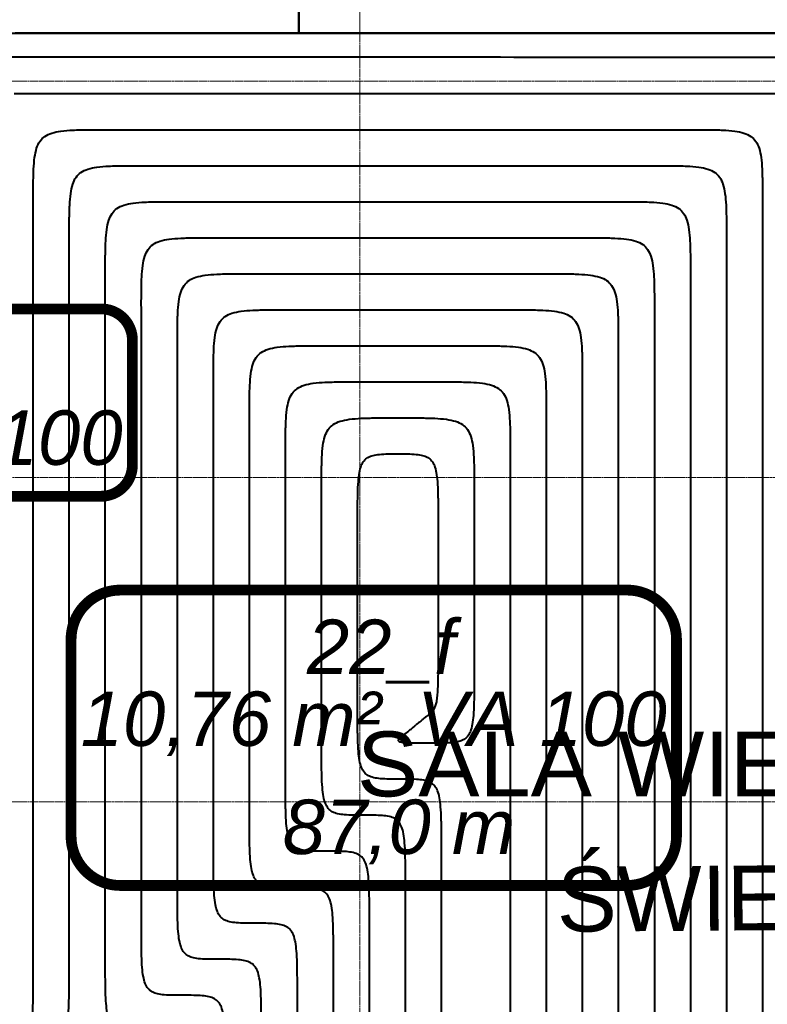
# Model space of a CAD drawing. Header units: millimetres. Extents: x 49908 to 79848, y -11883 to -3092.
# Tile 149 of 222: x 69396 to 69604, y -5083 to -4810. Entities that reach past the tile are written whole.
import ezdxf
from ezdxf.enums import TextEntityAlignment as Align
from ezdxf.lldxf.tags import DXFTag

# ---------------------------------------------------------------- set-up
doc = ezdxf.new("R2010")
doc.units = ezdxf.units.MM
doc.linetypes.add('DASHDOT', pattern=[1, 0.5, -0.25, 0, -0.25])
doc.layers.add('A_OSIE', color=9, linetype='DASHDOT', lineweight=9)
doc.layers.add('\x9dciany', color=9, linetype='Continuous', lineweight=9)
for name, color, linetype, true_color in [('IS_Ogrzewanie_płaszczyznowe', 7, 'SOLID', 0xac00e6), ('IS_Ogrzewanie_płaszczyznowe_-_opis', 7, 'SOLID', 0xf000f0), ('IS_Przyłącza_o.p._Powrót', 7, 'DASH', 0x438955), ('IS_Przyłącza_o.p._Zasilanie', 7, 'SOLID', 0xff9124)]:
    doc.layers.add(name, color=color, linetype=linetype, true_color=true_color)
doc.layers.add('IS_Rys.pętli_o.p._Powrót', color=7, linetype='DASH', lineweight=13, true_color=0x4c9a5f)
doc.layers.add('IS_Rys.pętli_o.p._Zasilanie', color=7, linetype='SOLID', lineweight=13, true_color=0xff8c1a)
doc.styles.add('Arial CE', font='arial.ttf')
tags = doc.linetypes.add('DASH', pattern=[15, 10, -5]).pattern_tags.tags
tags[6:7] = [DXFTag(74, 4), DXFTag(75, 0), DXFTag(340, '0'), DXFTag(46, 0.0), DXFTag(50, 0.0), DXFTag(44, 0.0), DXFTag(45, 0.0)]
tags[4:5] = [DXFTag(74, 4), DXFTag(75, 0), DXFTag(340, '0'), DXFTag(46, 0.0), DXFTag(50, 0.0), DXFTag(44, 0.0), DXFTag(45, 0.0)]
tags = doc.linetypes.add('SOLID', pattern=[10, 10, 0]).pattern_tags.tags
tags[6:7] = [DXFTag(74, 4), DXFTag(75, 0), DXFTag(340, '0'), DXFTag(46, 0.0), DXFTag(50, 0.0), DXFTag(44, 0.0), DXFTag(45, 0.0)]
tags[4:5] = [DXFTag(74, 4), DXFTag(75, 0), DXFTag(340, '0'), DXFTag(46, 0.0), DXFTag(50, 0.0), DXFTag(44, 0.0), DXFTag(45, 0.0)]

msp = doc.modelspace()

# ---------------------------------------------------------------- linework, layer by layer
at = {"layer": 'A_OSIE', "ltscale": 0.3, "transparency": 33554559}
for p, q in [((69490.47, -3902.99), (69490.47, -7140.05)), ((70341.81, -4826.63), (67440.85, -4826.63)), ((67440.85, -4936.63), (70341.81, -4936.63)), ((70341.81, -5026.63), (67440.85, -5026.63))]:
    msp.add_line(p, q, dxfattribs=at)
at = {"layer": 'IS_Ogrzewanie_płaszczyznowe', "lineweight": 40}
for p, q in [((69473.53, -4813.3), (69473.53, -4306.63)), ((69473.53, -4306.63), (69473.53, -4813.3)), ((69298.53, -4813.3), (69473.53, -4813.3)), ((69607.16, -4813.3), (69394.8, -4813.3)), ((69473.53, -4813.3), (69648.53, -4813.3))]:
    msp.add_line(p, q, dxfattribs=at)
at = {"layer": 'IS_Ogrzewanie_płaszczyznowe_-_opis'}
for points in [[(69279.99, -4941.83, 3, 3, 0), (69418.66, -4941.83, 3, 3, 0.414214), (69427.32, -4933.16, 3, 3, 0), (69427.32, -4898.49, 3, 3, 0.414214), (69418.66, -4889.83, 3, 3, 0), (69279.99, -4889.83, 3, 3, 0.414214), (69271.32, -4898.49, 3, 3, 0), (69271.32, -4933.16, 3, 3, 0.414214), (69279.99, -4941.83, 3, 3, 0)], [(69423.97, -5049.87, 3, 3, 0), (69564.64, -5049.87, 3, 3, 0.414214), (69578.3, -5036.2, 3, 3, 0), (69578.3, -4981.53, 3, 3, 0.414214), (69564.64, -4967.87, 3, 3, 0), (69423.97, -4967.87, 3, 3, 0.414214), (69410.3, -4981.53, 3, 3, 0), (69410.3, -5036.2, 3, 3, 0.414214), (69423.97, -5049.87, 3, 3, 0)]]:
    msp.add_lwpolyline(points, format="xyseb", dxfattribs=at)
at = {"layer": 'IS_Przyłącza_o.p._Powrót', "lineweight": 40}
msp.add_open_spline([(69384.49, -4819.83), (69387.95, -4819.83), (69400.9, -4819.84), (69428.04, -4819.85), (69469.24, -4819.88), (69520.49, -4819.9), (69577.76, -4819.93), (69637.05, -4819.97), (69694.33, -4820), (69745.58, -4820.03), (69786.78, -4820.05), (69813.91, -4820.06), (69826.86, -4820.07), (69830.32, -4820.07)], degree=3, knots=[0, 0, 0, 0, 0.103838, 0.388556, 0.813957, 1.339847, 1.92603, 2.532311, 3.118494, 3.644384, 4.069785, 4.354503, 4.458341, 4.458341, 4.458341, 4.458341], dxfattribs=at)
at = {"layer": 'IS_Przyłącza_o.p._Zasilanie', "lineweight": 40}
msp.add_open_spline([(69394.49, -4830.08), (69397.95, -4830.08), (69410.9, -4830.08), (69438.04, -4830.08), (69479.24, -4830.08), (69530.49, -4830.08), (69587.76, -4830.08), (69647.05, -4830.08), (69704.33, -4830.08), (69755.58, -4830.08), (69796.78, -4830.08), (69823.91, -4830.08), (69836.86, -4830.08), (69840.32, -4830.08)], degree=3, knots=[0, 0, 0, 0, 0.103838, 0.388556, 0.813957, 1.339847, 1.92603, 2.53231, 3.118493, 3.644383, 4.069784, 4.354502, 4.45834, 4.45834, 4.45834, 4.45834], dxfattribs=at)
at = {"layer": 'IS_Rys.pętli_o.p._Powrót', "lineweight": 40}
for points, knots in [([(69399.8, -4860.08), (69399.8, -4858.42), (69399.79, -4855.4), (69399.87, -4851.3), (69400.11, -4847.99), (69400.62, -4845.36), (69401.53, -4843.3), (69403.02, -4841.81), (69405.08, -4840.9), (69407.71, -4840.39), (69411.02, -4840.15), (69415.12, -4840.07), (69418.14, -4840.08), (69419.8, -4840.08)], [0, 0, 0, 0, 0.0497373, 0.0904721, 0.1232039, 0.1491998, 0.1703704, 0.1897083, 0.2108788, 0.2368747, 0.2696065, 0.3103414, 0.3600787, 0.3600787, 0.3600787, 0.3600787]), ([(69419.8, -4840.08), (69421.06, -4840.08), (69425.77, -4840.08), (69435.66, -4840.08), (69450.66, -4840.08), (69469.32, -4840.08), (69490.18, -4840.08), (69511.78, -4840.08), (69532.64, -4840.08), (69551.3, -4840.08), (69566.31, -4840.08), (69576.19, -4840.08), (69580.9, -4840.08), (69582.16, -4840.08)], [0, 0, 0, 0, 0.037817, 0.141508, 0.296434, 0.487958, 0.70144, 0.92224, 1.135722, 1.327246, 1.482172, 1.585863, 1.62368, 1.62368, 1.62368, 1.62368]), ([(69582.16, -4840.08), (69583.82, -4840.08), (69586.84, -4840.07), (69590.95, -4840.15), (69594.26, -4840.39), (69596.88, -4840.9), (69598.94, -4841.81), (69600.43, -4843.3), (69601.34, -4845.36), (69601.85, -4847.99), (69602.09, -4851.3), (69602.17, -4855.4), (69602.16, -4858.42), (69602.16, -4860.08)], [0, 0, 0, 0, 0.0497373, 0.0904721, 0.1232039, 0.1491998, 0.1703704, 0.1897083, 0.2108788, 0.2368747, 0.2696065, 0.3103414, 0.3600787, 0.3600787, 0.3600787, 0.3600787]), ([(69399.8, -5070.27), (69399.8, -5068.64), (69399.8, -5062.53), (69399.8, -5049.74), (69399.8, -5030.31), (69399.8, -5006.15), (69399.8, -4979.15), (69399.8, -4951.2), (69399.8, -4924.19), (69399.8, -4900.03), (69399.8, -4880.61), (69399.8, -4867.81), (69399.8, -4861.71), (69399.8, -4860.08)], [0, 0, 0, 0, 0.048955, 0.183188, 0.383746, 0.631681, 0.908042, 1.193878, 1.470239, 1.718174, 1.918732, 2.052965, 2.10192, 2.10192, 2.10192, 2.10192]), ([(69419.8, -4880.08), (69419.8, -4878.42), (69419.79, -4875.4), (69419.87, -4871.3), (69420.11, -4867.99), (69420.62, -4865.36), (69421.53, -4863.3), (69423.02, -4861.81), (69425.08, -4860.9), (69427.71, -4860.39), (69431.02, -4860.15), (69435.12, -4860.07), (69438.14, -4860.08), (69439.8, -4860.08)], [0, 0, 0, 0, 0.0497373, 0.0904721, 0.1232039, 0.1491998, 0.1703704, 0.1897083, 0.2108788, 0.2368747, 0.2696065, 0.3103414, 0.3600787, 0.3600787, 0.3600787, 0.3600787]), ([(69439.8, -4860.08), (69440.75, -4860.08), (69444.3, -4860.08), (69451.75, -4860.08), (69463.06, -4860.08), (69477.12, -4860.08), (69492.84, -4860.08), (69509.12, -4860.08), (69524.84, -4860.08), (69538.9, -4860.08), (69550.21, -4860.08), (69557.66, -4860.08), (69561.21, -4860.08), (69562.16, -4860.08)], [0, 0, 0, 0, 0.0285, 0.106647, 0.223407, 0.367748, 0.528637, 0.695043, 0.855932, 1.000273, 1.117033, 1.19518, 1.22368, 1.22368, 1.22368, 1.22368]), ([(69562.16, -4860.08), (69563.82, -4860.08), (69566.84, -4860.07), (69570.95, -4860.15), (69574.26, -4860.39), (69576.88, -4860.9), (69578.94, -4861.81), (69580.43, -4863.3), (69581.34, -4865.36), (69581.85, -4867.99), (69582.09, -4871.3), (69582.17, -4875.4), (69582.16, -4878.42), (69582.16, -4880.08)], [0, 0, 0, 0, 0.0497373, 0.0904721, 0.1232039, 0.1491998, 0.1703704, 0.1897083, 0.2108788, 0.2368747, 0.2696065, 0.3103414, 0.3600787, 0.3600787, 0.3600787, 0.3600787]), ([(69602.16, -4860.08), (69602.16, -4862.95), (69602.16, -4873.71), (69602.16, -4896.24), (69602.16, -4930.45), (69602.16, -4973.01), (69602.16, -5020.57), (69602.16, -5069.81), (69602.16, -5117.37), (69602.16, -5159.93), (69602.16, -5194.14), (69602.16, -5216.67), (69602.16, -5227.43), (69602.16, -5230.3)], [0, 0, 0, 0, 0.086228, 0.32266, 0.675916, 1.112619, 1.59939, 2.10285, 2.589621, 3.026324, 3.37958, 3.616012, 3.70224, 3.70224, 3.70224, 3.70224]), ([(69419.8, -5070.35), (69419.8, -5068.88), (69419.8, -5063.35), (69419.8, -5051.77), (69419.8, -5034.18), (69419.8, -5012.31), (69419.8, -4987.87), (69419.8, -4962.56), (69419.8, -4938.12), (69419.8, -4916.24), (69419.8, -4898.66), (69419.8, -4887.08), (69419.8, -4881.55), (69419.8, -4880.08)], [0, 0, 0, 0, 0.044317, 0.16583, 0.347386, 0.571829, 0.822004, 1.080756, 1.330931, 1.555374, 1.73693, 1.858443, 1.90276, 1.90276, 1.90276, 1.90276]), ([(69439.8, -4900.08), (69439.8, -4898.42), (69439.79, -4895.4), (69439.87, -4891.3), (69440.11, -4887.99), (69440.62, -4885.36), (69441.53, -4883.3), (69443.02, -4881.81), (69445.08, -4880.9), (69447.71, -4880.39), (69451.02, -4880.15), (69455.12, -4880.07), (69458.14, -4880.08), (69459.8, -4880.08)], [0, 0, 0, 0, 0.0497373, 0.0904721, 0.1232039, 0.1491998, 0.1703704, 0.1897083, 0.2108788, 0.2368747, 0.2696065, 0.3103414, 0.3600787, 0.3600787, 0.3600787, 0.3600787]), ([(69459.8, -4880.08), (69460.44, -4880.08), (69462.83, -4880.08), (69467.84, -4880.08), (69475.45, -4880.08), (69484.92, -4880.08), (69495.5, -4880.08), (69506.46, -4880.08), (69517.04, -4880.08), (69526.51, -4880.08), (69534.12, -4880.08), (69539.13, -4880.08), (69541.53, -4880.08), (69542.16, -4880.08)], [0, 0, 0, 0, 0.0191841, 0.0717858, 0.1503788, 0.2475372, 0.3558347, 0.4678453, 0.5761428, 0.6733012, 0.7518942, 0.8044959, 0.82368, 0.82368, 0.82368, 0.82368]), ([(69542.16, -4880.08), (69543.82, -4880.08), (69546.84, -4880.07), (69550.95, -4880.15), (69554.26, -4880.39), (69556.88, -4880.9), (69558.94, -4881.81), (69560.43, -4883.3), (69561.34, -4885.36), (69561.85, -4887.99), (69562.09, -4891.3), (69562.17, -4895.4), (69562.16, -4898.42), (69562.16, -4900.08)], [0, 0, 0, 0, 0.0497373, 0.0904721, 0.1232039, 0.1491998, 0.1703704, 0.1897083, 0.2108788, 0.2368747, 0.2696065, 0.3103414, 0.3600787, 0.3600787, 0.3600787, 0.3600787]), ([(69582.16, -4880.08), (69582.16, -4882.64), (69582.16, -4892.23), (69582.16, -4912.33), (69582.16, -4942.85), (69582.16, -4980.81), (69582.16, -5023.23), (69582.16, -5067.15), (69582.16, -5109.57), (69582.16, -5147.53), (69582.16, -5178.05), (69582.16, -5198.14), (69582.16, -5207.74), (69582.16, -5210.3)], [0, 0, 0, 0, 0.076912, 0.287799, 0.602888, 0.992409, 1.426588, 1.875652, 2.309831, 2.699352, 3.014441, 3.225328, 3.30224, 3.30224, 3.30224, 3.30224]), ([(69439.8, -5050.35), (69439.8, -5049.19), (69439.8, -5044.82), (69439.8, -5035.68), (69439.8, -5021.79), (69439.8, -5004.51), (69439.8, -4985.21), (69439.8, -4965.22), (69439.8, -4945.92), (69439.8, -4928.64), (69439.8, -4914.75), (69439.8, -4905.61), (69439.8, -4901.24), (69439.8, -4900.08)], [0, 0, 0, 0, 0.035, 0.130969, 0.274358, 0.451618, 0.649201, 0.853559, 1.051142, 1.228402, 1.371791, 1.46776, 1.50276, 1.50276, 1.50276, 1.50276]), ([(69459.8, -4920.08), (69459.8, -4918.42), (69459.79, -4915.4), (69459.87, -4911.3), (69460.11, -4907.99), (69460.62, -4905.36), (69461.53, -4903.3), (69463.02, -4901.81), (69465.08, -4900.9), (69467.71, -4900.39), (69471.02, -4900.15), (69475.12, -4900.07), (69478.14, -4900.08), (69479.8, -4900.08)], [0, 0, 0, 0, 0.0497373, 0.0904721, 0.1232039, 0.1491998, 0.1703704, 0.1897083, 0.2108788, 0.2368747, 0.2696065, 0.3103414, 0.3600787, 0.3600787, 0.3600787, 0.3600787]), ([(69479.8, -4900.08), (69480.13, -4900.08), (69481.36, -4900.08), (69483.93, -4900.08), (69487.85, -4900.08), (69492.72, -4900.08), (69498.16, -4900.08), (69503.8, -4900.08), (69509.24, -4900.08), (69514.11, -4900.08), (69518.03, -4900.08), (69520.61, -4900.08), (69521.84, -4900.08), (69522.16, -4900.08)], [0, 0, 0, 0, 0.0098678, 0.0369248, 0.077351, 0.1273268, 0.1830323, 0.2406477, 0.2963532, 0.346329, 0.3867552, 0.4138122, 0.42368, 0.42368, 0.42368, 0.42368]), ([(69522.16, -4900.08), (69523.82, -4900.08), (69526.84, -4900.07), (69530.95, -4900.15), (69534.26, -4900.39), (69536.88, -4900.9), (69538.94, -4901.81), (69540.43, -4903.3), (69541.34, -4905.36), (69541.85, -4907.99), (69542.09, -4911.3), (69542.17, -4915.4), (69542.16, -4918.42), (69542.16, -4920.08)], [0, 0, 0, 0, 0.0497373, 0.0904721, 0.1232039, 0.1491998, 0.1703704, 0.1897083, 0.2108788, 0.2368747, 0.2696065, 0.3103414, 0.3600787, 0.3600787, 0.3600787, 0.3600787]), ([(69562.16, -4900.08), (69562.16, -4902.33), (69562.16, -4910.76), (69562.16, -4928.42), (69562.16, -4955.24), (69562.16, -4988.6), (69562.16, -5025.89), (69562.16, -5064.49), (69562.16, -5101.77), (69562.16, -5135.13), (69562.16, -5161.95), (69562.16, -5179.62), (69562.16, -5188.05), (69562.16, -5190.3)], [0, 0, 0, 0, 0.067595, 0.252938, 0.52986, 0.872198, 1.253785, 1.648455, 2.030042, 2.37238, 2.649302, 2.834645, 2.90224, 2.90224, 2.90224, 2.90224]), ([(69459.8, -5030.35), (69459.8, -5029.5), (69459.8, -5026.29), (69459.8, -5019.58), (69459.8, -5009.39), (69459.8, -4996.71), (69459.8, -4982.55), (69459.8, -4967.88), (69459.8, -4953.71), (69459.8, -4941.04), (69459.8, -4930.85), (69459.8, -4924.14), (69459.8, -4920.93), (69459.8, -4920.08)], [0, 0, 0, 0, 0.025684, 0.096108, 0.20133, 0.331408, 0.476399, 0.626361, 0.771352, 0.90143, 1.006652, 1.077076, 1.10276, 1.10276, 1.10276, 1.10276]), ([(69479.8, -4940.08), (69479.8, -4938.42), (69479.79, -4935.4), (69479.87, -4931.3), (69480.11, -4927.99), (69480.62, -4925.36), (69481.53, -4923.3), (69483.02, -4921.81), (69485.08, -4920.9), (69487.71, -4920.39), (69491.02, -4920.15), (69495.12, -4920.07), (69498.14, -4920.08), (69499.8, -4920.08)], [0, 0, 0, 0, 0.0497373, 0.0904721, 0.1232039, 0.1491998, 0.1703704, 0.1897083, 0.2108788, 0.2368747, 0.2696065, 0.3103414, 0.3600787, 0.3600787, 0.3600787, 0.3600787]), ([(69499.8, -4920.08), (69499.82, -4920.08), (69499.88, -4920.08), (69500.03, -4920.08), (69500.25, -4920.08), (69500.52, -4920.08), (69500.82, -4920.08), (69501.14, -4920.08), (69501.44, -4920.08), (69501.71, -4920.08), (69501.93, -4920.08), (69502.08, -4920.08), (69502.15, -4920.08), (69502.16, -4920.08)], [0, 0, 0, 0, 0.00055153, 0.00206377, 0.00432325, 0.00711645, 0.0102299, 0.0134501, 0.01656355, 0.01935675, 0.02161623, 0.02312847, 0.02368, 0.02368, 0.02368, 0.02368]), ([(69502.16, -4920.08), (69503.82, -4920.08), (69506.84, -4920.07), (69510.95, -4920.15), (69514.26, -4920.39), (69516.88, -4920.9), (69518.94, -4921.81), (69520.43, -4923.3), (69521.34, -4925.36), (69521.85, -4927.99), (69522.09, -4931.3), (69522.17, -4935.4), (69522.16, -4938.42), (69522.16, -4940.08)], [0, 0, 0, 0, 0.0497373, 0.0904721, 0.1232039, 0.1491998, 0.1703704, 0.1897083, 0.2108788, 0.2368747, 0.2696065, 0.3103414, 0.3600787, 0.3600787, 0.3600787, 0.3600787]), ([(69542.16, -4920.08), (69542.16, -4922.02), (69542.16, -4929.29), (69542.16, -4944.52), (69542.16, -4967.64), (69542.16, -4996.4), (69542.16, -5028.55), (69542.16, -5061.83), (69542.16, -5093.97), (69542.16, -5122.74), (69542.16, -5145.86), (69542.16, -5161.09), (69542.16, -5168.36), (69542.16, -5170.3)], [0, 0, 0, 0, 0.058279, 0.218077, 0.456833, 0.751988, 1.080983, 1.421257, 1.750252, 2.045407, 2.284163, 2.443961, 2.50224, 2.50224, 2.50224, 2.50224]), ([(69479.8, -5010.35), (69479.8, -5009.81), (69479.8, -5007.77), (69479.8, -5003.49), (69479.8, -4996.99), (69479.8, -4988.92), (69479.8, -4979.89), (69479.8, -4970.54), (69479.8, -4961.51), (69479.8, -4953.43), (69479.8, -4946.94), (69479.8, -4942.66), (69479.8, -4940.62), (69479.8, -4940.08)], [0, 0, 0, 0, 0.0163678, 0.0612473, 0.1283025, 0.2111976, 0.3035965, 0.3991635, 0.4915624, 0.5744575, 0.6415127, 0.6863922, 0.70276, 0.70276, 0.70276, 0.70276]), ([(69522.16, -4940.08), (69522.16, -4940.47), (69522.16, -4941.93), (69522.16, -4944.99), (69522.16, -4949.63), (69522.16, -4955.41), (69522.16, -4961.87), (69522.16, -4968.56), (69522.16, -4975.02), (69522.16, -4980.8), (69522.16, -4985.44), (69522.16, -4988.5), (69522.16, -4989.96), (69522.16, -4990.35)], [0, 0, 0, 0, 0.0117097, 0.0438168, 0.0917886, 0.1510924, 0.2171953, 0.2855647, 0.3516676, 0.4109714, 0.4589432, 0.4910503, 0.50276, 0.50276, 0.50276, 0.50276]), ([(69522.16, -4990.35), (69522.16, -4992.01), (69522.17, -4995.03), (69522.12, -4999.13), (69521.99, -5002.43), (69521.71, -5005.01), (69521.23, -5007), (69520.46, -5008.49), (69519.29, -5009.49), (69517.77, -5010.03), (69515.9, -5010.28), (69513.59, -5010.36), (69511.91, -5010.35), (69510.98, -5010.35)], [0, 0, 0, 0, 0.0497371, 0.0904626, 0.1231087, 0.1486928, 0.1684526, 0.1841192, 0.1981868, 0.2134369, 0.2318929, 0.2546886, 0.2825019, 0.2825019, 0.2825019, 0.2825019]), ([(69502.89, -5007.85), (69502.91, -5007.83), (69503, -5007.76), (69503.19, -5007.61), (69503.48, -5007.38), (69503.83, -5007.09), (69504.23, -5006.77), (69504.64, -5006.44), (69505.04, -5006.12), (69505.39, -5005.83), (69505.68, -5005.6), (69505.87, -5005.44), (69505.96, -5005.37), (69505.98, -5005.35)], [0, 0, 0, 0, 0.0009261, 0.00346539, 0.0072594, 0.01194962, 0.01717758, 0.02258479, 0.02781275, 0.03250298, 0.03629698, 0.03883628, 0.03976237, 0.03976237, 0.03976237, 0.03976237]), ([(69510.98, -5010.35), (69510.05, -5010.35), (69508.37, -5010.35), (69506.1, -5010.34), (69504.31, -5010.31), (69502.96, -5010.26), (69502.01, -5010.14), (69501.42, -5010.03), (69501.06, -5009.72), (69501.23, -5009.3), (69501.61, -5008.93), (69502.18, -5008.42), (69502.63, -5008.06), (69502.89, -5007.85)], [0, 0, 0, 0, 0.0277897, 0.0503988, 0.0681949, 0.081554, 0.090879, 0.0966695, 0.0998979, 0.1031757, 0.1085121, 0.1161595, 0.1259827, 0.1259827, 0.1259827, 0.1259827]), ([(69491.45, -5030.35), (69490.48, -5030.35), (69488.72, -5030.36), (69486.33, -5030.28), (69484.38, -5030.03), (69482.8, -5029.5), (69481.58, -5028.5), (69480.77, -5027.01), (69480.27, -5025.02), (69479.98, -5022.43), (69479.84, -5019.13), (69479.8, -5015.03), (69479.8, -5012.01), (69479.8, -5010.35)], [0, 0, 0, 0, 0.0289747, 0.0527202, 0.0719288, 0.0877326, 0.102141, 0.117966, 0.1377824, 0.1633825, 0.196032, 0.2367578, 0.286495, 0.286495, 0.286495, 0.286495]), ([(69471.45, -5050.35), (69470.48, -5050.35), (69468.72, -5050.36), (69466.33, -5050.28), (69464.38, -5050.03), (69462.8, -5049.5), (69461.58, -5048.5), (69460.77, -5047.01), (69460.27, -5045.02), (69459.98, -5042.43), (69459.84, -5039.13), (69459.8, -5035.03), (69459.8, -5032.01), (69459.8, -5030.35)], [0, 0, 0, 0, 0.0289747, 0.0527202, 0.0719288, 0.0877326, 0.102141, 0.117966, 0.1377824, 0.1633825, 0.196032, 0.2367578, 0.286495, 0.286495, 0.286495, 0.286495]), ([(69503.1, -5050.35), (69503.1, -5048.69), (69503.1, -5045.68), (69503.06, -5041.58), (69502.91, -5038.28), (69502.62, -5035.69), (69502.13, -5033.7), (69501.32, -5032.2), (69500.1, -5031.21), (69498.52, -5030.67), (69496.57, -5030.43), (69494.17, -5030.35), (69492.41, -5030.35), (69491.45, -5030.35)], [0, 0, 0, 0, 0.0497371, 0.090463, 0.1231124, 0.1487126, 0.1685289, 0.1843539, 0.1987624, 0.2145662, 0.2337748, 0.2575203, 0.286495, 0.286495, 0.286495, 0.286495]), ([(69451.45, -5070.35), (69450.48, -5070.35), (69448.72, -5070.36), (69446.33, -5070.28), (69444.38, -5070.03), (69442.8, -5069.5), (69441.58, -5068.5), (69440.77, -5067.01), (69440.27, -5065.02), (69439.98, -5062.43), (69439.84, -5059.13), (69439.8, -5055.03), (69439.8, -5052.01), (69439.8, -5050.35)], [0, 0, 0, 0, 0.0289747, 0.0527202, 0.0719288, 0.0877326, 0.102141, 0.117966, 0.1377824, 0.1633825, 0.196032, 0.2367578, 0.286495, 0.286495, 0.286495, 0.286495]), ([(69483.1, -5070.35), (69483.1, -5068.69), (69483.1, -5065.68), (69483.06, -5061.58), (69482.91, -5058.28), (69482.62, -5055.69), (69482.13, -5053.7), (69481.32, -5052.2), (69480.1, -5051.21), (69478.52, -5050.67), (69476.57, -5050.43), (69474.17, -5050.35), (69472.41, -5050.35), (69471.45, -5050.35)], [0, 0, 0, 0, 0.0497371, 0.090463, 0.1231124, 0.1487126, 0.1685289, 0.1843539, 0.1987624, 0.2145662, 0.2337748, 0.2575203, 0.286495, 0.286495, 0.286495, 0.286495]), ([(69503.1, -5170.3), (69503.1, -5169.37), (69503.1, -5165.88), (69503.1, -5158.59), (69503.1, -5147.5), (69503.1, -5133.71), (69503.1, -5118.3), (69503.1, -5102.35), (69503.1, -5086.94), (69503.1, -5073.15), (69503.1, -5062.07), (69503.1, -5054.77), (69503.1, -5051.28), (69503.1, -5050.35)], [0, 0, 0, 0, 0.027937, 0.104538, 0.218988, 0.360475, 0.518183, 0.681297, 0.839005, 0.980492, 1.094942, 1.171543, 1.19948, 1.19948, 1.19948, 1.19948]), ([(69397.3, -5090.27), (69397.5, -5090.27), (69397.88, -5090.27), (69398.43, -5090.19), (69398.9, -5089.86), (69399.22, -5089.22), (69399.44, -5088.25), (69399.59, -5086.85), (69399.7, -5084.91), (69399.76, -5082.34), (69399.79, -5079.04), (69399.8, -5074.94), (69399.8, -5071.93), (69399.8, -5070.27)], [0, 0, 0, 0, 0.0062189, 0.0114166, 0.016393, 0.0227951, 0.0322664, 0.0460468, 0.0651645, 0.0905685, 0.1231775, 0.163899, 0.213636, 0.213636, 0.213636, 0.213636]), ([(69431.45, -5090.35), (69430.48, -5090.35), (69428.72, -5090.36), (69426.33, -5090.28), (69424.38, -5090.03), (69422.8, -5089.5), (69421.58, -5088.5), (69420.77, -5087.01), (69420.27, -5085.02), (69419.98, -5082.43), (69419.84, -5079.13), (69419.8, -5075.03), (69419.8, -5072.01), (69419.8, -5070.35)], [0, 0, 0, 0, 0.0289747, 0.0527202, 0.0719288, 0.0877326, 0.102141, 0.117966, 0.1377824, 0.1633825, 0.196032, 0.2367578, 0.286495, 0.286495, 0.286495, 0.286495]), ([(69463.1, -5090.35), (69463.1, -5088.69), (69463.1, -5085.68), (69463.06, -5081.58), (69462.91, -5078.28), (69462.62, -5075.69), (69462.13, -5073.7), (69461.32, -5072.2), (69460.1, -5071.21), (69458.52, -5070.67), (69456.57, -5070.43), (69454.17, -5070.35), (69452.41, -5070.35), (69451.45, -5070.35)], [0, 0, 0, 0, 0.0497371, 0.090463, 0.1231124, 0.1487126, 0.1685289, 0.1843539, 0.1987624, 0.2145662, 0.2337748, 0.2575203, 0.286495, 0.286495, 0.286495, 0.286495]), ([(69483.1, -5190.3), (69483.1, -5189.37), (69483.1, -5185.88), (69483.1, -5178.59), (69483.1, -5167.5), (69483.1, -5153.71), (69483.1, -5138.3), (69483.1, -5122.35), (69483.1, -5106.94), (69483.1, -5093.15), (69483.1, -5082.07), (69483.1, -5074.77), (69483.1, -5071.28), (69483.1, -5070.35)], [0, 0, 0, 0, 0.027937, 0.104538, 0.218988, 0.360475, 0.518183, 0.681297, 0.839005, 0.980492, 1.094942, 1.171543, 1.19948, 1.19948, 1.19948, 1.19948])]:
    msp.add_open_spline(points, degree=3, knots=knots, dxfattribs=at)
at = {"layer": 'IS_Rys.pętli_o.p._Zasilanie', "lineweight": 40}
for points, knots in [([(69409.8, -4870.08), (69409.8, -4868.42), (69409.79, -4865.4), (69409.87, -4861.3), (69410.11, -4857.99), (69410.62, -4855.36), (69411.53, -4853.3), (69413.02, -4851.81), (69415.08, -4850.9), (69417.71, -4850.39), (69421.02, -4850.15), (69425.12, -4850.07), (69428.14, -4850.08), (69429.8, -4850.08)], [0, 0, 0, 0, 0.0497373, 0.0904721, 0.1232039, 0.1491998, 0.1703704, 0.1897083, 0.2108788, 0.2368747, 0.2696065, 0.3103414, 0.3600787, 0.3600787, 0.3600787, 0.3600787]), ([(69429.8, -4850.08), (69430.9, -4850.08), (69435.04, -4850.08), (69443.7, -4850.08), (69456.86, -4850.08), (69473.22, -4850.08), (69491.51, -4850.08), (69510.45, -4850.08), (69528.74, -4850.08), (69545.1, -4850.08), (69558.26, -4850.08), (69566.92, -4850.08), (69571.06, -4850.08), (69572.16, -4850.08)], [0, 0, 0, 0, 0.033159, 0.124077, 0.259921, 0.427853, 0.615038, 0.808642, 0.995827, 1.163759, 1.299603, 1.390521, 1.42368, 1.42368, 1.42368, 1.42368]), ([(69572.16, -4850.08), (69573.82, -4850.08), (69576.84, -4850.07), (69580.95, -4850.15), (69584.26, -4850.39), (69586.88, -4850.9), (69588.94, -4851.81), (69590.43, -4853.3), (69591.34, -4855.36), (69591.85, -4857.99), (69592.09, -4861.3), (69592.17, -4865.4), (69592.16, -4868.42), (69592.16, -4870.08)], [0, 0, 0, 0, 0.0497373, 0.0904721, 0.1232039, 0.1491998, 0.1703704, 0.1897083, 0.2108788, 0.2368747, 0.2696065, 0.3103414, 0.3600787, 0.3600787, 0.3600787, 0.3600787]), ([(69409.8, -5070.35), (69409.8, -5068.8), (69409.8, -5062.98), (69409.8, -5050.79), (69409.8, -5032.28), (69409.8, -5009.26), (69409.8, -4983.53), (69409.8, -4956.9), (69409.8, -4931.17), (69409.8, -4908.15), (69409.8, -4889.64), (69409.8, -4877.45), (69409.8, -4871.63), (69409.8, -4870.08)], [0, 0, 0, 0, 0.046646, 0.174546, 0.365643, 0.601881, 0.865204, 1.137556, 1.400879, 1.637117, 1.828214, 1.956114, 2.00276, 2.00276, 2.00276, 2.00276]), ([(69429.8, -4890.08), (69429.8, -4888.42), (69429.79, -4885.4), (69429.87, -4881.3), (69430.11, -4877.99), (69430.62, -4875.36), (69431.53, -4873.3), (69433.02, -4871.81), (69435.08, -4870.9), (69437.71, -4870.39), (69441.02, -4870.15), (69445.12, -4870.07), (69448.14, -4870.08), (69449.8, -4870.08)], [0, 0, 0, 0, 0.0497373, 0.0904721, 0.1232039, 0.1491998, 0.1703704, 0.1897083, 0.2108788, 0.2368747, 0.2696065, 0.3103414, 0.3600787, 0.3600787, 0.3600787, 0.3600787]), ([(69449.8, -4870.08), (69450.59, -4870.08), (69453.57, -4870.08), (69459.8, -4870.08), (69469.26, -4870.08), (69481.02, -4870.08), (69494.17, -4870.08), (69507.79, -4870.08), (69520.94, -4870.08), (69532.71, -4870.08), (69542.17, -4870.08), (69548.4, -4870.08), (69551.37, -4870.08), (69552.16, -4870.08)], [0, 0, 0, 0, 0.023842, 0.089216, 0.186893, 0.307642, 0.442236, 0.581444, 0.716038, 0.836787, 0.934464, 0.999838, 1.02368, 1.02368, 1.02368, 1.02368]), ([(69552.16, -4870.08), (69553.82, -4870.08), (69556.84, -4870.07), (69560.95, -4870.15), (69564.26, -4870.39), (69566.88, -4870.9), (69568.94, -4871.81), (69570.43, -4873.3), (69571.34, -4875.36), (69571.85, -4877.99), (69572.09, -4881.3), (69572.17, -4885.4), (69572.16, -4888.42), (69572.16, -4890.08)], [0, 0, 0, 0, 0.0497373, 0.0904721, 0.1232039, 0.1491998, 0.1703704, 0.1897083, 0.2108788, 0.2368747, 0.2696065, 0.3103414, 0.3600787, 0.3600787, 0.3600787, 0.3600787]), ([(69592.16, -4870.08), (69592.16, -4872.8), (69592.16, -4882.97), (69592.16, -4904.28), (69592.16, -4936.65), (69592.16, -4976.91), (69592.16, -5021.9), (69592.16, -5068.48), (69592.16, -5113.47), (69592.16, -5153.73), (69592.16, -5186.09), (69592.16, -5207.41), (69592.16, -5217.58), (69592.16, -5220.3)], [0, 0, 0, 0, 0.08157, 0.305229, 0.639402, 1.052514, 1.512989, 1.989251, 2.449726, 2.862838, 3.197011, 3.42067, 3.50224, 3.50224, 3.50224, 3.50224]), ([(69429.8, -5060.35), (69429.8, -5059.03), (69429.8, -5054.08), (69429.8, -5043.72), (69429.8, -5027.99), (69429.8, -5008.41), (69429.8, -4986.54), (69429.8, -4963.89), (69429.8, -4942.02), (69429.8, -4922.44), (69429.8, -4906.71), (69429.8, -4896.35), (69429.8, -4891.4), (69429.8, -4890.08)], [0, 0, 0, 0, 0.039659, 0.1484, 0.310872, 0.511724, 0.735603, 0.967157, 1.191036, 1.391888, 1.55436, 1.663101, 1.70276, 1.70276, 1.70276, 1.70276]), ([(69449.8, -4910.08), (69449.8, -4908.42), (69449.79, -4905.4), (69449.87, -4901.3), (69450.11, -4897.99), (69450.62, -4895.36), (69451.53, -4893.3), (69453.02, -4891.81), (69455.08, -4890.9), (69457.71, -4890.39), (69461.02, -4890.15), (69465.12, -4890.07), (69468.14, -4890.08), (69469.8, -4890.08)], [0, 0, 0, 0, 0.0497373, 0.0904721, 0.1232039, 0.1491998, 0.1703704, 0.1897083, 0.2108788, 0.2368747, 0.2696065, 0.3103414, 0.3600787, 0.3600787, 0.3600787, 0.3600787]), ([(69469.8, -4890.08), (69470.28, -4890.08), (69472.09, -4890.08), (69475.89, -4890.08), (69481.65, -4890.08), (69488.82, -4890.08), (69496.83, -4890.08), (69505.13, -4890.08), (69513.14, -4890.08), (69520.31, -4890.08), (69526.07, -4890.08), (69529.87, -4890.08), (69531.68, -4890.08), (69532.16, -4890.08)], [0, 0, 0, 0, 0.014526, 0.0543553, 0.1138649, 0.187432, 0.2694335, 0.3542465, 0.436248, 0.5098151, 0.5693247, 0.609154, 0.62368, 0.62368, 0.62368, 0.62368]), ([(69532.16, -4890.08), (69533.82, -4890.08), (69536.84, -4890.07), (69540.95, -4890.15), (69544.26, -4890.39), (69546.88, -4890.9), (69548.94, -4891.81), (69550.43, -4893.3), (69551.34, -4895.36), (69551.85, -4897.99), (69552.09, -4901.3), (69552.17, -4905.4), (69552.16, -4908.42), (69552.16, -4910.08)], [0, 0, 0, 0, 0.0497373, 0.0904721, 0.1232039, 0.1491998, 0.1703704, 0.1897083, 0.2108788, 0.2368747, 0.2696065, 0.3103414, 0.3600787, 0.3600787, 0.3600787, 0.3600787]), ([(69572.16, -4890.08), (69572.16, -4892.49), (69572.16, -4901.5), (69572.16, -4920.38), (69572.16, -4949.04), (69572.16, -4984.71), (69572.16, -5024.56), (69572.16, -5065.82), (69572.16, -5105.67), (69572.16, -5141.33), (69572.16, -5170), (69572.16, -5188.88), (69572.16, -5197.89), (69572.16, -5200.3)], [0, 0, 0, 0, 0.072254, 0.270368, 0.566374, 0.932304, 1.340186, 1.762054, 2.169936, 2.535866, 2.831872, 3.029986, 3.10224, 3.10224, 3.10224, 3.10224]), ([(69449.8, -5040.35), (69449.8, -5039.34), (69449.8, -5035.56), (69449.8, -5027.63), (69449.8, -5015.59), (69449.8, -5000.61), (69449.8, -4983.88), (69449.8, -4966.55), (69449.8, -4949.82), (69449.8, -4934.84), (69449.8, -4922.8), (69449.8, -4914.87), (69449.8, -4911.09), (69449.8, -4910.08)], [0, 0, 0, 0, 0.030342, 0.113539, 0.237844, 0.391513, 0.5628, 0.73996, 0.911247, 1.064916, 1.189221, 1.272418, 1.30276, 1.30276, 1.30276, 1.30276]), ([(69469.8, -4930.08), (69469.8, -4928.42), (69469.79, -4925.4), (69469.87, -4921.3), (69470.11, -4917.99), (69470.62, -4915.36), (69471.53, -4913.3), (69473.02, -4911.81), (69475.08, -4910.9), (69477.71, -4910.39), (69481.02, -4910.15), (69485.12, -4910.07), (69488.14, -4910.08), (69489.8, -4910.08)], [0, 0, 0, 0, 0.0497373, 0.0904721, 0.1232039, 0.1491998, 0.1703704, 0.1897083, 0.2108788, 0.2368747, 0.2696065, 0.3103414, 0.3600787, 0.3600787, 0.3600787, 0.3600787]), ([(69489.8, -4910.08), (69489.97, -4910.08), (69490.62, -4910.08), (69491.98, -4910.08), (69494.05, -4910.08), (69496.62, -4910.08), (69499.49, -4910.08), (69502.47, -4910.08), (69505.34, -4910.08), (69507.91, -4910.08), (69509.98, -4910.08), (69511.34, -4910.08), (69511.99, -4910.08), (69512.16, -4910.08)], [0, 0, 0, 0, 0.0052097, 0.0194943, 0.0408371, 0.0672216, 0.0966311, 0.1270489, 0.1564584, 0.1828429, 0.2041857, 0.2184703, 0.22368, 0.22368, 0.22368, 0.22368]), ([(69512.16, -4910.08), (69513.82, -4910.08), (69516.84, -4910.07), (69520.95, -4910.15), (69524.26, -4910.39), (69526.88, -4910.9), (69528.94, -4911.81), (69530.43, -4913.3), (69531.34, -4915.36), (69531.85, -4917.99), (69532.09, -4921.3), (69532.17, -4925.4), (69532.16, -4928.42), (69532.16, -4930.08)], [0, 0, 0, 0, 0.0497373, 0.0904721, 0.1232039, 0.1491998, 0.1703704, 0.1897083, 0.2108788, 0.2368747, 0.2696065, 0.3103414, 0.3600787, 0.3600787, 0.3600787, 0.3600787]), ([(69552.16, -4910.08), (69552.16, -4912.17), (69552.16, -4920.02), (69552.16, -4936.47), (69552.16, -4961.44), (69552.16, -4992.5), (69552.16, -5027.22), (69552.16, -5063.16), (69552.16, -5097.87), (69552.16, -5128.94), (69552.16, -5153.91), (69552.16, -5170.35), (69552.16, -5178.2), (69552.16, -5180.3)], [0, 0, 0, 0, 0.062937, 0.235507, 0.493347, 0.812093, 1.167384, 1.534856, 1.890147, 2.208893, 2.466733, 2.639303, 2.70224, 2.70224, 2.70224, 2.70224]), ([(69469.8, -5020.35), (69469.8, -5019.65), (69469.8, -5017.03), (69469.8, -5011.54), (69469.8, -5003.19), (69469.8, -4992.82), (69469.8, -4981.22), (69469.8, -4969.21), (69469.8, -4957.61), (69469.8, -4947.24), (69469.8, -4938.89), (69469.8, -4933.4), (69469.8, -4930.78), (69469.8, -4930.08)], [0, 0, 0, 0, 0.021026, 0.0786778, 0.1648164, 0.2713028, 0.3899977, 0.5127623, 0.6314572, 0.7379436, 0.8240822, 0.881734, 0.90276, 0.90276, 0.90276, 0.90276]), ([(69489.8, -4950.08), (69489.8, -4948.42), (69489.8, -4945.4), (69489.84, -4941.3), (69489.97, -4938), (69490.25, -4935.41), (69490.73, -4933.43), (69491.5, -4931.94), (69492.67, -4930.94), (69494.19, -4930.4), (69496.06, -4930.15), (69498.37, -4930.07), (69500.05, -4930.08), (69500.98, -4930.08)], [0, 0, 0, 0, 0.0497371, 0.0904626, 0.1231087, 0.1486928, 0.1684526, 0.1841192, 0.1981868, 0.2134369, 0.2318929, 0.2546886, 0.2825019, 0.2825019, 0.2825019, 0.2825019]), ([(69500.98, -4930.08), (69501.91, -4930.08), (69503.59, -4930.07), (69505.9, -4930.15), (69507.77, -4930.4), (69509.29, -4930.94), (69510.46, -4931.94), (69511.23, -4933.43), (69511.71, -4935.41), (69511.99, -4938), (69512.12, -4941.3), (69512.17, -4945.4), (69512.16, -4948.42), (69512.16, -4950.08)], [0, 0, 0, 0, 0.0278134, 0.050609, 0.069065, 0.0843151, 0.0983827, 0.1140494, 0.1338091, 0.1593932, 0.1920393, 0.2327648, 0.2825019, 0.2825019, 0.2825019, 0.2825019]), ([(69532.16, -4930.08), (69532.16, -4931.86), (69532.16, -4938.55), (69532.16, -4952.56), (69532.16, -4973.84), (69532.16, -5000.3), (69532.16, -5029.88), (69532.16, -5060.5), (69532.16, -5090.07), (69532.16, -5116.54), (69532.16, -5137.81), (69532.16, -5151.83), (69532.16, -5158.51), (69532.16, -5160.3)], [0, 0, 0, 0, 0.053621, 0.200646, 0.420319, 0.691883, 0.994582, 1.307658, 1.610357, 1.881921, 2.101594, 2.248619, 2.30224, 2.30224, 2.30224, 2.30224]), ([(69489.8, -5000.35), (69489.8, -4999.96), (69489.8, -4998.5), (69489.8, -4995.44), (69489.8, -4990.8), (69489.8, -4985.02), (69489.8, -4978.56), (69489.8, -4971.87), (69489.8, -4965.41), (69489.8, -4959.63), (69489.8, -4954.99), (69489.8, -4951.93), (69489.8, -4950.47), (69489.8, -4950.08)], [0, 0, 0, 0, 0.0117097, 0.0438168, 0.0917886, 0.1510924, 0.2171953, 0.2855647, 0.3516676, 0.4109714, 0.4589432, 0.4910503, 0.50276, 0.50276, 0.50276, 0.50276]), ([(69512.16, -4950.08), (69512.16, -4950.31), (69512.16, -4951.19), (69512.16, -4953.03), (69512.16, -4955.83), (69512.16, -4959.31), (69512.16, -4963.2), (69512.16, -4967.23), (69512.16, -4971.12), (69512.16, -4974.6), (69512.16, -4977.4), (69512.16, -4979.24), (69512.16, -4980.12), (69512.16, -4980.35)], [0, 0, 0, 0, 0.0070515, 0.0263863, 0.0552747, 0.0909872, 0.1307941, 0.1719659, 0.2117728, 0.2474853, 0.2763737, 0.2957085, 0.30276, 0.30276, 0.30276, 0.30276]), ([(69512.16, -4980.35), (69512.16, -4982.01), (69512.17, -4985.03), (69512.15, -4989.15), (69512.12, -4992.48), (69512.04, -4995.13), (69511.91, -4997.19), (69511.71, -4998.77), (69511.42, -4999.97), (69511.02, -5000.9), (69510.49, -5001.63), (69509.82, -5002.25), (69509.33, -5002.64), (69509.07, -5002.85)], [0, 0, 0, 0, 0.0497558, 0.0906089, 0.1235758, 0.1496793, 0.1699581, 0.1854858, 0.1974081, 0.2069839, 0.2155542, 0.2243495, 0.234333, 0.234333, 0.234333, 0.234333]), ([(69501.45, -5020.35), (69500.48, -5020.35), (69498.72, -5020.36), (69496.33, -5020.28), (69494.38, -5020.03), (69492.8, -5019.5), (69491.58, -5018.5), (69490.77, -5017.01), (69490.27, -5015.02), (69489.98, -5012.43), (69489.84, -5009.13), (69489.8, -5005.03), (69489.8, -5002.01), (69489.8, -5000.35)], [0, 0, 0, 0, 0.0289747, 0.0527202, 0.0719288, 0.0877326, 0.102141, 0.117966, 0.1377824, 0.1633825, 0.196032, 0.2367578, 0.286495, 0.286495, 0.286495, 0.286495]), ([(69509.07, -5002.85), (69509.05, -5002.87), (69508.96, -5002.94), (69508.77, -5003.1), (69508.49, -5003.33), (69508.13, -5003.62), (69507.73, -5003.94), (69507.32, -5004.27), (69506.92, -5004.59), (69506.57, -5004.88), (69506.28, -5005.11), (69506.09, -5005.26), (69506, -5005.33), (69505.98, -5005.35)], [0, 0, 0, 0, 0.0009261, 0.00346539, 0.0072594, 0.01194962, 0.01717758, 0.02258479, 0.02781275, 0.03250298, 0.03629698, 0.03883628, 0.03976237, 0.03976237, 0.03976237, 0.03976237]), ([(69481.45, -5040.35), (69480.48, -5040.35), (69478.72, -5040.36), (69476.33, -5040.28), (69474.38, -5040.03), (69472.8, -5039.5), (69471.58, -5038.5), (69470.77, -5037.01), (69470.27, -5035.02), (69469.98, -5032.43), (69469.84, -5029.13), (69469.8, -5025.03), (69469.8, -5022.01), (69469.8, -5020.35)], [0, 0, 0, 0, 0.0289747, 0.0527202, 0.0719288, 0.0877326, 0.102141, 0.117966, 0.1377824, 0.1633825, 0.196032, 0.2367578, 0.286495, 0.286495, 0.286495, 0.286495]), ([(69513.1, -5040.35), (69513.1, -5038.69), (69513.1, -5035.68), (69513.06, -5031.58), (69512.91, -5028.28), (69512.62, -5025.69), (69512.13, -5023.7), (69511.32, -5022.2), (69510.1, -5021.21), (69508.52, -5020.67), (69506.57, -5020.43), (69504.17, -5020.35), (69502.41, -5020.35), (69501.45, -5020.35)], [0, 0, 0, 0, 0.0497371, 0.090463, 0.1231124, 0.1487126, 0.1685289, 0.1843539, 0.1987624, 0.2145662, 0.2337748, 0.2575203, 0.286495, 0.286495, 0.286495, 0.286495]), ([(69461.45, -5060.35), (69460.48, -5060.35), (69458.72, -5060.36), (69456.33, -5060.28), (69454.38, -5060.03), (69452.8, -5059.5), (69451.58, -5058.5), (69450.77, -5057.01), (69450.27, -5055.02), (69449.98, -5052.43), (69449.84, -5049.13), (69449.8, -5045.03), (69449.8, -5042.01), (69449.8, -5040.35)], [0, 0, 0, 0, 0.0289747, 0.0527202, 0.0719288, 0.0877326, 0.102141, 0.117966, 0.1377824, 0.1633825, 0.196032, 0.2367578, 0.286495, 0.286495, 0.286495, 0.286495]), ([(69493.1, -5060.35), (69493.1, -5058.69), (69493.1, -5055.68), (69493.06, -5051.58), (69492.91, -5048.28), (69492.62, -5045.69), (69492.13, -5043.7), (69491.32, -5042.2), (69490.1, -5041.21), (69488.52, -5040.67), (69486.57, -5040.43), (69484.17, -5040.35), (69482.41, -5040.35), (69481.45, -5040.35)], [0, 0, 0, 0, 0.0497371, 0.090463, 0.1231124, 0.1487126, 0.1685289, 0.1843539, 0.1987624, 0.2145662, 0.2337748, 0.2575203, 0.286495, 0.286495, 0.286495, 0.286495]), ([(69513.1, -5160.3), (69513.1, -5159.37), (69513.1, -5155.88), (69513.1, -5148.59), (69513.1, -5137.5), (69513.1, -5123.71), (69513.1, -5108.3), (69513.1, -5092.35), (69513.1, -5076.94), (69513.1, -5063.15), (69513.1, -5052.07), (69513.1, -5044.77), (69513.1, -5041.28), (69513.1, -5040.35)], [0, 0, 0, 0, 0.027937, 0.104538, 0.218988, 0.360475, 0.518183, 0.681297, 0.839005, 0.980492, 1.094942, 1.171543, 1.19948, 1.19948, 1.19948, 1.19948]), ([(69441.45, -5080.35), (69440.48, -5080.35), (69438.72, -5080.36), (69436.33, -5080.28), (69434.38, -5080.03), (69432.8, -5079.5), (69431.58, -5078.5), (69430.77, -5077.01), (69430.27, -5075.02), (69429.98, -5072.43), (69429.84, -5069.13), (69429.8, -5065.03), (69429.8, -5062.01), (69429.8, -5060.35)], [0, 0, 0, 0, 0.0289747, 0.0527202, 0.0719288, 0.0877326, 0.102141, 0.117966, 0.1377824, 0.1633825, 0.196032, 0.2367578, 0.286495, 0.286495, 0.286495, 0.286495]), ([(69473.1, -5080.35), (69473.1, -5078.69), (69473.1, -5075.68), (69473.06, -5071.58), (69472.91, -5068.28), (69472.62, -5065.69), (69472.13, -5063.7), (69471.32, -5062.2), (69470.1, -5061.21), (69468.52, -5060.67), (69466.57, -5060.43), (69464.17, -5060.35), (69462.41, -5060.35), (69461.45, -5060.35)], [0, 0, 0, 0, 0.0497371, 0.090463, 0.1231124, 0.1487126, 0.1685289, 0.1843539, 0.1987624, 0.2145662, 0.2337748, 0.2575203, 0.286495, 0.286495, 0.286495, 0.286495]), ([(69493.1, -5180.3), (69493.1, -5179.37), (69493.1, -5175.88), (69493.1, -5168.59), (69493.1, -5157.5), (69493.1, -5143.71), (69493.1, -5128.3), (69493.1, -5112.35), (69493.1, -5096.94), (69493.1, -5083.15), (69493.1, -5072.07), (69493.1, -5064.77), (69493.1, -5061.28), (69493.1, -5060.35)], [0, 0, 0, 0, 0.027937, 0.104538, 0.218988, 0.360475, 0.518183, 0.681297, 0.839005, 0.980492, 1.094942, 1.171543, 1.19948, 1.19948, 1.19948, 1.19948]), ([(69404.8, -5090.35), (69405.21, -5090.35), (69405.97, -5090.35), (69407.01, -5090.28), (69407.9, -5090.01), (69408.6, -5089.38), (69409.07, -5088.37), (69409.39, -5086.94), (69409.59, -5084.99), (69409.72, -5082.42), (69409.78, -5079.13), (69409.8, -5075.03), (69409.8, -5072.01), (69409.8, -5070.35)], [0, 0, 0, 0, 0.0124352, 0.0226697, 0.0313069, 0.0397459, 0.0500792, 0.0641739, 0.0833944, 0.1088269, 0.1414417, 0.1821639, 0.2319009, 0.2319009, 0.2319009, 0.2319009]), ([(69453.1, -5100.35), (69453.1, -5098.69), (69453.1, -5095.68), (69453.06, -5091.58), (69452.91, -5088.28), (69452.62, -5085.69), (69452.13, -5083.7), (69451.32, -5082.2), (69450.1, -5081.21), (69448.52, -5080.67), (69446.57, -5080.43), (69444.17, -5080.35), (69442.41, -5080.35), (69441.45, -5080.35)], [0, 0, 0, 0, 0.0497371, 0.090463, 0.1231124, 0.1487126, 0.1685289, 0.1843539, 0.1987624, 0.2145662, 0.2337748, 0.2575203, 0.286495, 0.286495, 0.286495, 0.286495]), ([(69473.1, -5200.3), (69473.1, -5199.37), (69473.1, -5195.88), (69473.1, -5188.59), (69473.1, -5177.5), (69473.1, -5163.71), (69473.1, -5148.3), (69473.1, -5132.35), (69473.1, -5116.94), (69473.1, -5103.15), (69473.1, -5092.07), (69473.1, -5084.77), (69473.1, -5081.28), (69473.1, -5080.35)], [0, 0, 0, 0, 0.027937, 0.104538, 0.218988, 0.360475, 0.518183, 0.681297, 0.839005, 0.980492, 1.094942, 1.171543, 1.19948, 1.19948, 1.19948, 1.19948])]:
    msp.add_open_spline(points, degree=3, knots=knots, dxfattribs=at)

# ---------------------------------------------------------------- texts
at = {"layer": 'IS_Ogrzewanie_płaszczyznowe_-_opis', "ltscale": 0.01, "char_height": 15.12}
for s, insert, attachment_point in [('\\fArial|b0|i1;VA 100', (69355.32, -4917.99), 1), ('\\fArial|b0|i1;22_f', (69496.3, -4993.87), 8), ('\\fArial|b0|i1;10,76 m²', (69496.3, -4996.03), 3), ('\\fArial|b0|i1;VA 100', (69506.3, -4996.03), 1), ('\\fArial|b0|i1;87,0 m', (69501.3, -5026.03), 2)]:
    msp.add_mtext(s, dxfattribs=dict(at, insert=insert, attachment_point=attachment_point))
at = {"layer": '\x9dciany', "linetype": 'Continuous', "lineweight": 35, "style": 'Arial CE', "width": 1.014337}
msp.add_text('SALA WIELOFUNKCYJNA', height=18, dxfattribs=at).set_placement((69489.63, -5025.14), (69797.19, -5025.14), align=Align.FIT)
at = {"layer": '\x9dciany', "style": 'Arial CE', "width": 0.992471}
msp.add_text('ŚWIETLICA 2', height=18, rotation=0.4007, dxfattribs=at).set_placement((69545.15, -5062.71), (69700.47, -5061.63), align=Align.FIT)
at = {"layer": '\x9dciany', "linetype": 'Continuous', "lineweight": 35, "style": 'Arial CE', "width": 0.992471}
msp.add_text('ŚWIETLICA 2', height=18, rotation=0.4007, dxfattribs=at).set_placement((69545.15, -5062.71), (69700.47, -5061.63), align=Align.FIT)

doc.saveas('drawing.dxf')
